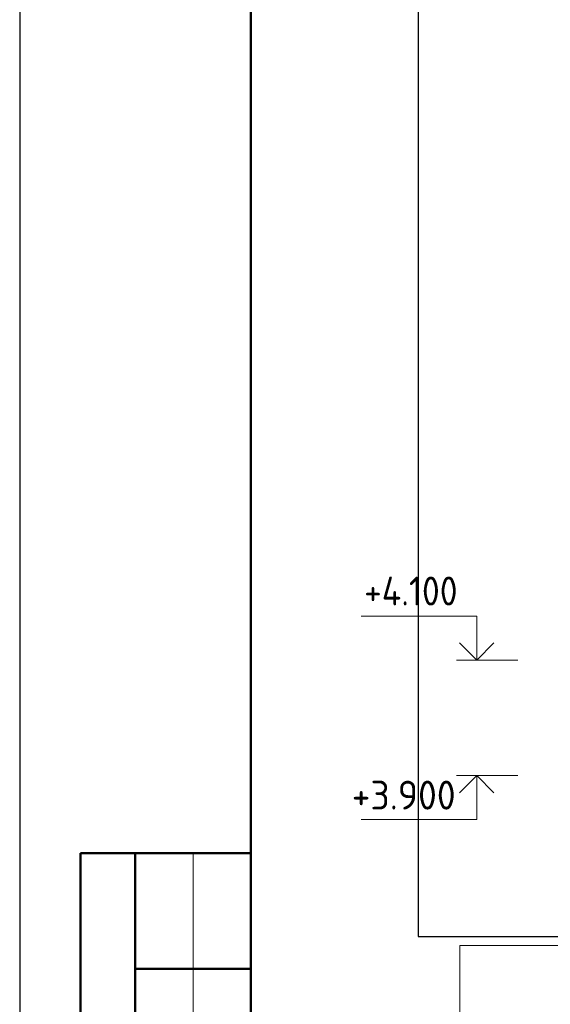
# Model space of a CAD drawing. Header units: millimetres. Extents: x 0 to 21000, y 0 to 14855.
# Tile 2 of 25: x 0 to 2296, y 7096 to 11357. Entities that reach past the tile are written whole.
import ezdxf

# ---------------------------------------------------------------- set-up
doc = ezdxf.new("R2010")
doc.units = ezdxf.units.MM
doc.layers.add('Standard', color=7, linetype='Continuous', lineweight=25)
doc.styles.add('ISOCPEUR', font='txt')

msp = doc.modelspace()

# ---------------------------------------------------------------- linework, layer by layer
at = {"layer": 'Standard', "color": 7, "linetype": 'Continuous', "lineweight": 25, "transparency": 33554687}
msp.add_line((1000, 14600), (1000, 529.1), dxfattribs=at)
at = {"layer": 'Standard', "color": 7, "linetype": 'Continuous', "lineweight": 13, "transparency": 33554687}
for p, q in [((2155, 8585.9), (1890, 8585.9)), ((2155, 8085.9), (1890, 8085.9)), ((750, 7750), (750, 4500))]:
    msp.add_line(p, q, dxfattribs=at)
at = {"layer": 'Standard', "color": 7, "linetype": 'Continuous', "lineweight": 50, "transparency": 33554687}
for p, q in [((3.1, 7750), (0, 7750)), ((1000, 7750), (263.4, 7750)), ((263.4, 7750), (263.4, 4500)), ((263.4, 7750), (263.4, 4500)), ((500, 7750), (500, 4500)), ((1000, 7250), (500, 7250))]:
    msp.add_line(p, q, dxfattribs=at)
at = {"layer": 'Standard', "color": 7, "linetype": 'Continuous', "lineweight": 13, "transparency": 33554687}
for points in [[(0, 14855), (0, 1100), (21000, 1100), (21000, 14855)], [(1977.1, 8585.9), (1977.1, 8775.9), (1477.1, 8775.9)], [(1977.1, 8085.9), (1977.1, 7895.9), (1477.1, 7895.9)], [(11250, 7350), (1904.8, 7350), (1904.8, 152.7), (11250, 152.7), (11250, 7350)]]:
    msp.add_lwpolyline(points, dxfattribs=at)
at = {"layer": 'Standard', "color": 7, "linetype": 'Continuous', "lineweight": 25, "transparency": 33554687}
msp.add_lwpolyline([(0, 0), (21000, 0), (21000, 14850), (0, 14850), (0, 0)], close=True, dxfattribs=at)
at = {"layer": 'Standard', "color": 7, "linetype": 'Continuous', "lineweight": 50, "transparency": 33554687}
msp.add_lwpolyline([(1000, 14600), (20750, 14600), (20750, 250), (1000, 250), (1000, 14600)], close=True, dxfattribs=at)
at = {"layer": 'Standard', "color": 254, "linetype": 'Continuous', "lineweight": 25, "true_color": 0xc4c4ff, "transparency": 33554687}
msp.add_lwpolyline([(1723.9, 7389.9), (20677.2, 7389.9), (20677.2, 13471.1), (1723.9, 13471.1), (1723.9, 7389.9)], dxfattribs=at)
at = {"layer": 'Standard', "color": 7, "linetype": 'Continuous', "lineweight": 35, "transparency": 33554687}
for points in [[(2051.4, 8660.2), (1977.1, 8585.9), (1902.9, 8660.2)], [(2051.4, 8011.7), (1977.1, 8085.9), (1902.9, 8011.7)]]:
    msp.add_lwpolyline(points, dxfattribs=at)

# ---------------------------------------------------------------- texts
at = {"layer": 'Standard', "color": 7, "linetype": 'Continuous', "lineweight": 25, "transparency": 33554687, "char_height": 125, "attachment_point": 7, "style": 'ISOCPEUR'}
for s, insert, width in [('\\W0.90;+4.100', (1489.6, 8821.8), 518.567), ('\\W0.95;+3.900', (1436.4, 7938.7), 533.936)]:
    msp.add_mtext(s, dxfattribs=dict(at, insert=insert, width=width))

doc.saveas('drawing.dxf')
